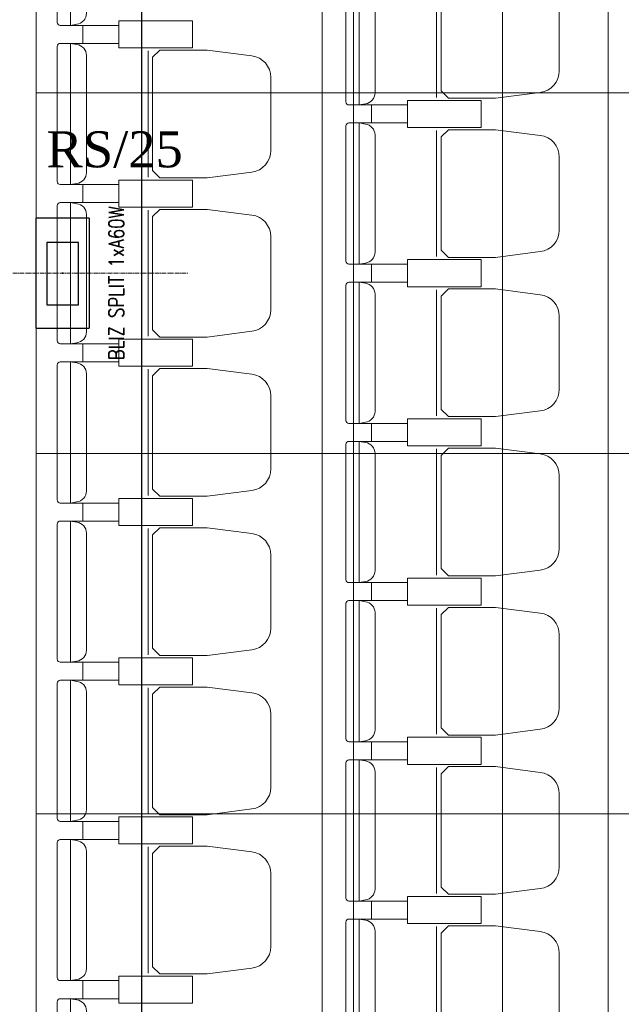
# Model space of a CAD drawing. Header units: centimetres. Extents: x 88729 to 133553, y -16225 to 14174.
# Tile 88 of 231: x 91266 to 91467, y -8063 to -7735. Entities that reach past the tile are written whole.
import ezdxf
from ezdxf.enums import TextEntityAlignment as Align

# ---------------------------------------------------------------- set-up
doc = ezdxf.new("R2010")
doc.units = ezdxf.units.CM
doc.linetypes.add('CENTER2', pattern=[1.125, 0.75, -0.125, 0.125, -0.125])
for name, color, linetype in [('A-OS', 252, 'CENTER2'), ('A-SCIANY', 252, 'Continuous'), ('A-SUFITY', 252, 'Continuous'), ('A-WID', 252, 'Continuous'), ('E_opisy siły', 5, 'Continuous'), ('E_PODKLAD', 7, 'Continuous'), ('E_siła', 5, 'Continuous'), ('R-MET-IWE', 252, 'Continuous')]:
    doc.layers.add(name, color=color, linetype=linetype)
doc.layers.add('E_Istn_pozostaje', color=132, linetype='Continuous', lineweight=25)
doc.styles.add('MM_050', font='romans.shx', dxfattribs={"width": 0.8, "height": 16})
doc.styles.add('old', font='BOOKOS.TTF')
doc.styles.get("Standard").update_dxf_attribs({"font": 'txt.shx'})

# ---------------------------------------------------------------- blocks, each defined once
blk = doc.blocks.new('RLX__5842.P142.7_42W')
at = {"ltscale": 0.1}
for p, q in [((8.8, 18.35), (-8.8, 18.35)), ((-8.8, -18.35), (-8.8, 18.35)), ((8.8, 18.35), (8.8, -18.35)), ((-0.18, 0), (0, 0)), ((0, -0.18), (0, 0.18)), ((0, 0), (0.18, 0)), ((-8.8, -18.35), (8.8, -18.35))]:
    blk.add_line(p, q, dxfattribs=at)
blk.add_lwpolyline([(-5.24, -10.57), (5.24, -10.57), (5.24, 10.21), (-5.24, 10.21)], close=True, dxfattribs=at)
at = {"ltscale": 0.1, "insert": (15.36, -28.96), "char_height": 5, "width": 64.0609, "attachment_point": 1, "rotation": 90, "style": 'MM_050'}
blk.add_mtext('BLIZ SPLIT 1xA60W', dxfattribs=at)
at = {"ltscale": 0.1, "flags": 9}
blk.add_attdef('RLXLUM', (0, 0), '', height=0.1, dxfattribs=at)
blk = doc.blocks.new('E_opis siły')
at = {"layer": 'E_siła', "linetype": 'Continuous', "ltscale": 0.5, "style": 'old', "flags": 4}
blk.add_attdef('OBWÓD', (0, 0), '', height=12, dxfattribs=at)
blk = doc.blocks.new('A$Ce817dbbb')
at = {"color": 252, "lineweight": 9}
for p, q in [((3.3, -18184.52), (3.3, -18226.52)), ((-118.5, -18202.52), (-114.4, -18202.52)), ((-118.5, -18208.52), (-114.4, -18208.52)), ((-92.7, -18211.02), (-92.7, -18253.02)), ((-22.5, -18229.02), (-18.4, -18229.02)), ((-22.5, -18235.02), (-18.4, -18235.02)), ((3.3, -18237.52), (3.3, -18279.52)), ((-118.5, -18255.52), (-114.4, -18255.52)), ((-118.5, -18261.52), (-114.4, -18261.52)), ((-92.7, -18264.02), (-92.7, -18306.02)), ((-22.5, -18282.02), (-18.4, -18282.02)), ((-22.5, -18288.02), (-18.4, -18288.02)), ((3.3, -18290.52), (3.3, -18332.52)), ((-118.5, -18308.52), (-114.4, -18308.52)), ((-118.5, -18314.52), (-114.4, -18314.52)), ((-92.7, -18317.02), (-92.7, -18359.02)), ((-22.5, -18335.02), (-18.4, -18335.02)), ((-22.5, -18341.02), (-18.4, -18341.02)), ((3.3, -18343.52), (3.3, -18385.52)), ((-118.5, -18361.52), (-114.4, -18361.52)), ((-118.5, -18367.52), (-114.4, -18367.52)), ((-92.7, -18370.02), (-92.7, -18412.02)), ((-22.5, -18388.02), (-18.4, -18388.02)), ((-22.5, -18394.02), (-18.4, -18394.02)), ((3.3, -18396.52), (3.3, -18438.52)), ((-118.5, -18414.52), (-114.4, -18414.52)), ((-118.5, -18420.52), (-114.4, -18420.52)), ((-92.7, -18423.02), (-92.7, -18465.02)), ((-22.5, -18441.02), (-18.4, -18441.02)), ((-22.5, -18447.02), (-18.4, -18447.02)), ((3.3, -18449.52), (3.3, -18491.52)), ((-118.5, -18467.52), (-114.4, -18467.52)), ((-118.5, -18473.52), (-114.4, -18473.52)), ((-92.7, -18476.02), (-92.7, -18518.02)), ((-22.5, -18494.02), (-18.4, -18494.02)), ((-22.5, -18500.02), (-18.4, -18500.02)), ((3.3, -18502.52), (3.3, -18544.52)), ((-118.5, -18520.52), (-114.4, -18520.52)), ((-118.5, -18526.52), (-114.4, -18526.52))]:
    blk.add_line(p, q, dxfattribs=at)
for points in [[(-118.5, -18155.52), (-118.5, -18179.02), (-118.5, -18202.52), (-121.9, -18202.52, -0.414214), (-122.9, -18201.52), (-122.9, -18179.02), (-122.9, -18156.52, -0.414214), (-121.9, -18155.52)], [(-22.5, -18182.02), (-22.5, -18205.52), (-22.5, -18229.02), (-25.9, -18229.02, -0.414214), (-26.9, -18228.02), (-26.9, -18205.52), (-26.9, -18183.02, -0.414214), (-25.9, -18182.02)], [(44.1, -18205.52), (44.1, -18193.37, 0.386311), (37.79, -18186.18), (22.93, -18184.27), (7.25, -18184.27), (4.8, -18186.66), (4.8, -18205.52), (4.8, -18224.37), (7.25, -18226.77), (22.93, -18226.77), (37.79, -18224.85, 0.386311), (44.1, -18217.66)], [(-118.5, -18208.52), (-118.5, -18232.02), (-118.5, -18255.52), (-121.9, -18255.52, -0.414214), (-122.9, -18254.52), (-122.9, -18232.02), (-122.9, -18209.52, -0.414214), (-121.9, -18208.52)], [(-51.9, -18232.02), (-51.9, -18219.87, 0.386311), (-58.21, -18212.68), (-73.07, -18210.77), (-88.75, -18210.77), (-91.2, -18213.16), (-91.2, -18232.02), (-91.2, -18250.87), (-88.75, -18253.27), (-73.07, -18253.27), (-58.21, -18251.35, 0.386311), (-51.9, -18244.16)], [(-22.5, -18235.02), (-22.5, -18258.52), (-22.5, -18282.02), (-25.9, -18282.02, -0.414214), (-26.9, -18281.02), (-26.9, -18258.52), (-26.9, -18236.02, -0.414214), (-25.9, -18235.02)], [(44.1, -18258.52), (44.1, -18246.37, 0.386311), (37.79, -18239.18), (22.93, -18237.27), (7.25, -18237.27), (4.8, -18239.66), (4.8, -18258.52), (4.8, -18277.37), (7.25, -18279.77), (22.93, -18279.77), (37.79, -18277.85, 0.386311), (44.1, -18270.66)], [(-118.5, -18261.52), (-118.5, -18285.02), (-118.5, -18308.52), (-121.9, -18308.52, -0.414214), (-122.9, -18307.52), (-122.9, -18285.02), (-122.9, -18262.52, -0.414214), (-121.9, -18261.52)], [(-51.9, -18285.02), (-51.9, -18272.87, 0.386311), (-58.21, -18265.68), (-73.07, -18263.77), (-88.75, -18263.77), (-91.2, -18266.16), (-91.2, -18285.02), (-91.2, -18303.87), (-88.75, -18306.27), (-73.07, -18306.27), (-58.21, -18304.35, 0.386311), (-51.9, -18297.16)], [(-22.5, -18288.02), (-22.5, -18311.52), (-22.5, -18335.02), (-25.9, -18335.02, -0.414214), (-26.9, -18334.02), (-26.9, -18311.52), (-26.9, -18289.02, -0.414214), (-25.9, -18288.02)], [(44.1, -18311.52), (44.1, -18299.37, 0.386311), (37.79, -18292.18), (22.93, -18290.27), (7.25, -18290.27), (4.8, -18292.66), (4.8, -18311.52), (4.8, -18330.37), (7.25, -18332.77), (22.93, -18332.77), (37.79, -18330.85, 0.386311), (44.1, -18323.66)], [(-118.5, -18314.52), (-118.5, -18338.02), (-118.5, -18361.52), (-121.9, -18361.52, -0.414214), (-122.9, -18360.52), (-122.9, -18338.02), (-122.9, -18315.52, -0.414214), (-121.9, -18314.52)], [(-51.9, -18338.02), (-51.9, -18325.87, 0.386311), (-58.21, -18318.68), (-73.07, -18316.77), (-88.75, -18316.77), (-91.2, -18319.16), (-91.2, -18338.02), (-91.2, -18356.87), (-88.75, -18359.27), (-73.07, -18359.27), (-58.21, -18357.35, 0.386311), (-51.9, -18350.16)], [(-22.5, -18341.02), (-22.5, -18364.52), (-22.5, -18388.02), (-25.9, -18388.02, -0.414214), (-26.9, -18387.02), (-26.9, -18364.52), (-26.9, -18342.02, -0.414214), (-25.9, -18341.02)], [(44.1, -18364.52), (44.1, -18352.37, 0.386311), (37.79, -18345.18), (22.93, -18343.27), (7.25, -18343.27), (4.8, -18345.66), (4.8, -18364.52), (4.8, -18383.37), (7.25, -18385.77), (22.93, -18385.77), (37.79, -18383.85, 0.386311), (44.1, -18376.66)], [(-118.5, -18367.52), (-118.5, -18391.02), (-118.5, -18414.52), (-121.9, -18414.52, -0.414214), (-122.9, -18413.52), (-122.9, -18391.02), (-122.9, -18368.52, -0.414214), (-121.9, -18367.52)], [(-51.9, -18391.02), (-51.9, -18378.87, 0.386311), (-58.21, -18371.68), (-73.07, -18369.77), (-88.75, -18369.77), (-91.2, -18372.16), (-91.2, -18391.02), (-91.2, -18409.87), (-88.75, -18412.27), (-73.07, -18412.27), (-58.21, -18410.35, 0.386311), (-51.9, -18403.16)], [(-22.5, -18394.02), (-22.5, -18417.52), (-22.5, -18441.02), (-25.9, -18441.02, -0.414214), (-26.9, -18440.02), (-26.9, -18417.52), (-26.9, -18395.02, -0.414214), (-25.9, -18394.02)], [(44.1, -18417.52), (44.1, -18405.37, 0.386311), (37.79, -18398.18), (22.93, -18396.27), (7.25, -18396.27), (4.8, -18398.66), (4.8, -18417.52), (4.8, -18436.37), (7.25, -18438.77), (22.93, -18438.77), (37.79, -18436.85, 0.386311), (44.1, -18429.66)], [(-118.5, -18420.52), (-118.5, -18444.02), (-118.5, -18467.52), (-121.9, -18467.52, -0.414214), (-122.9, -18466.52), (-122.9, -18444.02), (-122.9, -18421.52, -0.414214), (-121.9, -18420.52)], [(-51.9, -18444.02), (-51.9, -18431.87, 0.386311), (-58.21, -18424.68), (-73.07, -18422.77), (-88.75, -18422.77), (-91.2, -18425.16), (-91.2, -18444.02), (-91.2, -18462.87), (-88.75, -18465.27), (-73.07, -18465.27), (-58.21, -18463.35, 0.386311), (-51.9, -18456.16)], [(-22.5, -18447.02), (-22.5, -18470.52), (-22.5, -18494.02), (-25.9, -18494.02, -0.414214), (-26.9, -18493.02), (-26.9, -18470.52), (-26.9, -18448.02, -0.414214), (-25.9, -18447.02)], [(44.1, -18470.52), (44.1, -18458.37, 0.386311), (37.79, -18451.18), (22.93, -18449.27), (7.25, -18449.27), (4.8, -18451.66), (4.8, -18470.52), (4.8, -18489.37), (7.25, -18491.77), (22.93, -18491.77), (37.79, -18489.85, 0.386311), (44.1, -18482.66)], [(-118.5, -18473.52), (-118.5, -18497.02), (-118.5, -18520.52), (-121.9, -18520.52, -0.414214), (-122.9, -18519.52), (-122.9, -18497.02), (-122.9, -18474.52, -0.414214), (-121.9, -18473.52)], [(-51.9, -18497.02), (-51.9, -18484.87, 0.386311), (-58.21, -18477.68), (-73.07, -18475.77), (-88.75, -18475.77), (-91.2, -18478.16), (-91.2, -18497.02), (-91.2, -18515.87), (-88.75, -18518.27), (-73.07, -18518.27), (-58.21, -18516.35, 0.386311), (-51.9, -18509.16)], [(-22.5, -18500.02), (-22.5, -18523.52), (-22.5, -18547.02), (-25.9, -18547.02, -0.414214), (-26.9, -18546.02), (-26.9, -18523.52), (-26.9, -18501.02, -0.414214), (-25.9, -18500.02)], [(44.1, -18523.52), (44.1, -18511.37, 0.386311), (37.79, -18504.18), (22.93, -18502.27), (7.25, -18502.27), (4.8, -18504.66), (4.8, -18523.52), (4.8, -18542.37), (7.25, -18544.77), (22.93, -18544.77), (37.79, -18542.85, 0.386311), (44.1, -18535.66)], [(-118.5, -18526.52), (-118.5, -18550.02), (-118.5, -18573.52), (-121.9, -18573.52, -0.414214), (-122.9, -18572.52), (-122.9, -18550.02), (-122.9, -18527.52, -0.414214), (-121.9, -18526.52)]]:
    blk.add_lwpolyline(points, format="xyb", close=True, dxfattribs=at)
for points in [[(-118.5, -18155.52), (-116.4, -18155.89, -0.377955), (-113.2, -18159.52), (-113.2, -18179.02), (-113.2, -18198.52, -0.377955), (-116.4, -18202.15), (-118.5, -18202.52)], [(-22.5, -18182.02), (-20.4, -18182.39, -0.377955), (-17.2, -18186.02), (-17.2, -18205.52), (-17.2, -18225.02, -0.377955), (-20.4, -18228.65), (-22.5, -18229.02)], [(-118.5, -18208.52), (-116.4, -18208.89, -0.377955), (-113.2, -18212.52), (-113.2, -18232.02), (-113.2, -18251.52, -0.377955), (-116.4, -18255.15), (-118.5, -18255.52)], [(-22.5, -18235.02), (-20.4, -18235.39, -0.377955), (-17.2, -18239.02), (-17.2, -18258.52), (-17.2, -18278.02, -0.377955), (-20.4, -18281.65), (-22.5, -18282.02)], [(-118.5, -18261.52), (-116.4, -18261.89, -0.377955), (-113.2, -18265.52), (-113.2, -18285.02), (-113.2, -18304.52, -0.377955), (-116.4, -18308.15), (-118.5, -18308.52)], [(-22.5, -18288.02), (-20.4, -18288.39, -0.377955), (-17.2, -18292.02), (-17.2, -18311.52), (-17.2, -18331.02, -0.377955), (-20.4, -18334.65), (-22.5, -18335.02)], [(-118.5, -18314.52), (-116.4, -18314.89, -0.377955), (-113.2, -18318.52), (-113.2, -18338.02), (-113.2, -18357.52, -0.377955), (-116.4, -18361.15), (-118.5, -18361.52)], [(-22.5, -18341.02), (-20.4, -18341.39, -0.377955), (-17.2, -18345.02), (-17.2, -18364.52), (-17.2, -18384.02, -0.377955), (-20.4, -18387.65), (-22.5, -18388.02)], [(-118.5, -18367.52), (-116.4, -18367.89, -0.377955), (-113.2, -18371.52), (-113.2, -18391.02), (-113.2, -18410.52, -0.377955), (-116.4, -18414.15), (-118.5, -18414.52)], [(-22.5, -18394.02), (-20.4, -18394.39, -0.377955), (-17.2, -18398.02), (-17.2, -18417.52), (-17.2, -18437.02, -0.377955), (-20.4, -18440.65), (-22.5, -18441.02)], [(-118.5, -18420.52), (-116.4, -18420.89, -0.377955), (-113.2, -18424.52), (-113.2, -18444.02), (-113.2, -18463.52, -0.377955), (-116.4, -18467.15), (-118.5, -18467.52)], [(-22.5, -18447.02), (-20.4, -18447.39, -0.377955), (-17.2, -18451.02), (-17.2, -18470.52), (-17.2, -18490.02, -0.377955), (-20.4, -18493.65), (-22.5, -18494.02)], [(-118.5, -18473.52), (-116.4, -18473.89, -0.377955), (-113.2, -18477.52), (-113.2, -18497.02), (-113.2, -18516.52, -0.377955), (-116.4, -18520.15), (-118.5, -18520.52)], [(-22.5, -18500.02), (-20.4, -18500.39, -0.377955), (-17.2, -18504.02), (-17.2, -18523.52), (-17.2, -18543.02, -0.377955), (-20.4, -18546.65), (-22.5, -18547.02)], [(-118.5, -18526.52), (-116.4, -18526.89, -0.377955), (-113.2, -18530.52), (-113.2, -18550.02), (-113.2, -18569.52, -0.377955), (-116.4, -18573.15), (-118.5, -18573.52)]]:
    blk.add_lwpolyline(points, format="xyb", dxfattribs=at)
for points in [[(-102.4, -18205.52), (-102.4, -18202.52), (-114.4, -18202.52), (-114.4, -18208.52), (-102.4, -18208.52), (-102.4, -18205.52)], [(-102.4, -18205.52), (-102.4, -18208.52), (-114.4, -18208.52), (-114.4, -18202.52), (-102.4, -18202.52), (-102.4, -18205.52)], [(-6.4, -18232.02), (-6.4, -18229.02), (-18.4, -18229.02), (-18.4, -18235.02), (-6.4, -18235.02), (-6.4, -18232.02)], [(-6.4, -18232.02), (-6.4, -18235.02), (-18.4, -18235.02), (-18.4, -18229.02), (-6.4, -18229.02), (-6.4, -18232.02)], [(-102.4, -18258.52), (-102.4, -18255.52), (-114.4, -18255.52), (-114.4, -18261.52), (-102.4, -18261.52), (-102.4, -18258.52)], [(-102.4, -18258.52), (-102.4, -18261.52), (-114.4, -18261.52), (-114.4, -18255.52), (-102.4, -18255.52), (-102.4, -18258.52)], [(-6.4, -18285.02), (-6.4, -18282.02), (-18.4, -18282.02), (-18.4, -18288.02), (-6.4, -18288.02), (-6.4, -18285.02)], [(-6.4, -18285.02), (-6.4, -18288.02), (-18.4, -18288.02), (-18.4, -18282.02), (-6.4, -18282.02), (-6.4, -18285.02)], [(-102.4, -18311.52), (-102.4, -18308.52), (-114.4, -18308.52), (-114.4, -18314.52), (-102.4, -18314.52), (-102.4, -18311.52)], [(-102.4, -18311.52), (-102.4, -18314.52), (-114.4, -18314.52), (-114.4, -18308.52), (-102.4, -18308.52), (-102.4, -18311.52)], [(-6.4, -18338.02), (-6.4, -18335.02), (-18.4, -18335.02), (-18.4, -18341.02), (-6.4, -18341.02), (-6.4, -18338.02)], [(-6.4, -18338.02), (-6.4, -18341.02), (-18.4, -18341.02), (-18.4, -18335.02), (-6.4, -18335.02), (-6.4, -18338.02)], [(-102.4, -18364.52), (-102.4, -18361.52), (-114.4, -18361.52), (-114.4, -18367.52), (-102.4, -18367.52), (-102.4, -18364.52)], [(-102.4, -18364.52), (-102.4, -18367.52), (-114.4, -18367.52), (-114.4, -18361.52), (-102.4, -18361.52), (-102.4, -18364.52)], [(-6.4, -18391.02), (-6.4, -18394.02), (-18.4, -18394.02), (-18.4, -18388.02), (-6.4, -18388.02), (-6.4, -18391.02)], [(-6.4, -18391.02), (-6.4, -18388.02), (-18.4, -18388.02), (-18.4, -18394.02), (-6.4, -18394.02), (-6.4, -18391.02)], [(-102.4, -18417.52), (-102.4, -18414.52), (-114.4, -18414.52), (-114.4, -18420.52), (-102.4, -18420.52), (-102.4, -18417.52)], [(-102.4, -18417.52), (-102.4, -18420.52), (-114.4, -18420.52), (-114.4, -18414.52), (-102.4, -18414.52), (-102.4, -18417.52)], [(-6.4, -18444.02), (-6.4, -18441.02), (-18.4, -18441.02), (-18.4, -18447.02), (-6.4, -18447.02), (-6.4, -18444.02)], [(-6.4, -18444.02), (-6.4, -18447.02), (-18.4, -18447.02), (-18.4, -18441.02), (-6.4, -18441.02), (-6.4, -18444.02)], [(-102.4, -18470.52), (-102.4, -18473.52), (-114.4, -18473.52), (-114.4, -18467.52), (-102.4, -18467.52), (-102.4, -18470.52)], [(-102.4, -18470.52), (-102.4, -18467.52), (-114.4, -18467.52), (-114.4, -18473.52), (-102.4, -18473.52), (-102.4, -18470.52)], [(-6.4, -18497.02), (-6.4, -18494.02), (-18.4, -18494.02), (-18.4, -18500.02), (-6.4, -18500.02), (-6.4, -18497.02)], [(-6.4, -18497.02), (-6.4, -18500.02), (-18.4, -18500.02), (-18.4, -18494.02), (-6.4, -18494.02), (-6.4, -18497.02)], [(-102.4, -18523.52), (-102.4, -18520.52), (-114.4, -18520.52), (-114.4, -18526.52), (-102.4, -18526.52), (-102.4, -18523.52)], [(-102.4, -18523.52), (-102.4, -18526.52), (-114.4, -18526.52), (-114.4, -18520.52), (-102.4, -18520.52), (-102.4, -18523.52)]]:
    blk.add_lwpolyline(points, dxfattribs=at)
for points in [[(-90.15, -18210.02), (-77.9, -18210.02), (-77.9, -18201.02), (-102.4, -18201.02), (-102.4, -18210.02)], [(-90.15, -18201.02), (-77.9, -18201.02), (-77.9, -18210.02), (-102.4, -18210.02), (-102.4, -18201.02)], [(5.85, -18236.52), (18.1, -18236.52), (18.1, -18227.52), (-6.4, -18227.52), (-6.4, -18236.52)], [(5.85, -18227.52), (18.1, -18227.52), (18.1, -18236.52), (-6.4, -18236.52), (-6.4, -18227.52)], [(-90.15, -18263.02), (-77.9, -18263.02), (-77.9, -18254.02), (-102.4, -18254.02), (-102.4, -18263.02)], [(-90.15, -18254.02), (-77.9, -18254.02), (-77.9, -18263.02), (-102.4, -18263.02), (-102.4, -18254.02)], [(5.85, -18289.52), (18.1, -18289.52), (18.1, -18280.52), (-6.4, -18280.52), (-6.4, -18289.52)], [(5.85, -18280.52), (18.1, -18280.52), (18.1, -18289.52), (-6.4, -18289.52), (-6.4, -18280.52)], [(-90.15, -18316.02), (-77.9, -18316.02), (-77.9, -18307.02), (-102.4, -18307.02), (-102.4, -18316.02)], [(-90.15, -18307.02), (-77.9, -18307.02), (-77.9, -18316.02), (-102.4, -18316.02), (-102.4, -18307.02)], [(5.85, -18342.52), (18.1, -18342.52), (18.1, -18333.52), (-6.4, -18333.52), (-6.4, -18342.52)], [(5.85, -18333.52), (18.1, -18333.52), (18.1, -18342.52), (-6.4, -18342.52), (-6.4, -18333.52)], [(-90.15, -18369.02), (-77.9, -18369.02), (-77.9, -18360.02), (-102.4, -18360.02), (-102.4, -18369.02)], [(-90.15, -18360.02), (-77.9, -18360.02), (-77.9, -18369.02), (-102.4, -18369.02), (-102.4, -18360.02)], [(5.85, -18386.52), (18.1, -18386.52), (18.1, -18395.52), (-6.4, -18395.52), (-6.4, -18386.52)], [(5.85, -18395.52), (18.1, -18395.52), (18.1, -18386.52), (-6.4, -18386.52), (-6.4, -18395.52)], [(-90.15, -18422.02), (-77.9, -18422.02), (-77.9, -18413.02), (-102.4, -18413.02), (-102.4, -18422.02)], [(-90.15, -18413.02), (-77.9, -18413.02), (-77.9, -18422.02), (-102.4, -18422.02), (-102.4, -18413.02)], [(5.85, -18448.52), (18.1, -18448.52), (18.1, -18439.52), (-6.4, -18439.52), (-6.4, -18448.52)], [(5.85, -18439.52), (18.1, -18439.52), (18.1, -18448.52), (-6.4, -18448.52), (-6.4, -18439.52)], [(-90.15, -18466.02), (-77.9, -18466.02), (-77.9, -18475.02), (-102.4, -18475.02), (-102.4, -18466.02)], [(-90.15, -18475.02), (-77.9, -18475.02), (-77.9, -18466.02), (-102.4, -18466.02), (-102.4, -18475.02)], [(5.85, -18501.52), (18.1, -18501.52), (18.1, -18492.52), (-6.4, -18492.52), (-6.4, -18501.52)], [(5.85, -18492.52), (18.1, -18492.52), (18.1, -18501.52), (-6.4, -18501.52), (-6.4, -18492.52)], [(-90.15, -18528.02), (-77.9, -18528.02), (-77.9, -18519.02), (-102.4, -18519.02), (-102.4, -18528.02)], [(-90.15, -18519.02), (-77.9, -18519.02), (-77.9, -18528.02), (-102.4, -18528.02), (-102.4, -18519.02)]]:
    blk.add_lwpolyline(points, close=True, dxfattribs=at)
at = {"layer": 'A-OS', "color": 252, "lineweight": 9, "ltscale": 2}
blk.add_line((-2608.23, -18285.02), (-79.26, -18285.02), dxfattribs=at)
at = {"layer": 'A-SCIANY', "color": 252, "lineweight": 9, "ltscale": 3}
blk.add_line((-129.9, -19011.02), (-129.9, -17554.02), dxfattribs=at)
at = {"layer": 'A-SUFITY', "ltscale": 0.1}
blk.add_line((-94.78, -19011.02), (-94.78, -17554.02), dxfattribs=at)
at = {"layer": 'A-SUFITY', "lineweight": 0, "ltscale": 0.1}
for p, q in [((-34.78, -19011.02), (-34.78, -17554.02)), ((25.22, -19016.02), (25.22, -17554.02)), ((60.34, -19016.02), (60.34, -17554.02)), ((-129.9, -18225.02), (317.1, -18225.02)), ((-129.9, -18345.02), (317.1, -18345.02)), ((-129.9, -18465.02), (317.1, -18465.02))]:
    blk.add_line(p, q, dxfattribs=at)
at = {"layer": 'A-WID', "color": 252, "lineweight": 9}
blk.add_line((-24.4, -19011.02), (-24.4, -17554.02), dxfattribs=at)
at = {"layer": 'R-MET-IWE', "color": 252, "lineweight": 9, "width": 0.75}
for tag, rotation, p in [('0-', 90, (-1139.05, -4143.61)), ('0-', 90, (-1113.05, -4143.61)), ('0-', 90, (-1087.05, -4143.61)), ('2-', 90, (-796.05, -4143.61)), ('2-', 90, (-505.05, -4143.61)), ('0-', 90, (-480.05, -4143.61)), ('0-', 90, (-456.05, -4143.61)), ('2-', 90, (-166.05, -4143.61)), ('2-', 90, (-625.66, -4833.61)), ('2-', 90, (-599.66, -4833.61)), ('2-', 90, (-573.66, -4833.61)), ('0-', 180, (-2169.64, -4848.47)), ('0-', 180, (-2169.64, -4873.47)), ('0-', 180, (-2169.64, -4899.47)), ('-2', 90, (-1661.47, -4961.65)), ('-2', 90, (-1636.47, -4961.65)), ('0-', 270, (-1489.78, -4968.06)), ('0-', 270, (-1464.78, -4968.06)), ('0-', 270, (-1439.78, -4968.06)), ('0-', 270, (-1364.78, -4968.06)), ('0-', 270, (-1339.78, -4968.06)), ('0-', 270, (-1314.78, -4968.06)), ('0-', 270, (328.22, -4968.06)), ('0-', 270, (354.22, -4968.06)), ('0-', 270, (1256.22, -4968.06)), ('0-', 270, (1282.22, -4968.06)), ('0-', 90, (-513.05, -5496.61)), ('0-', 90, (-487.05, -5496.61)), ('K.S.-', 90, (-487.05, -5766.11)), ('0-', 90, (-513.05, -5766.11)), ('1-', 90, (-539.05, -6114.61)), ('0-', 90, (-513.05, -6114.61)), ('0-', 90, (-487.05, -6114.61)), ('0-', 90, (301.95, -6545.61)), ('0-', 90, (327.95, -6545.61)), ('0-', 90, (353.95, -6545.61)), ('0-', 90, (416.11, -6545.61)), ('0-', 90, (1255.95, -6545.61)), ('0-', 90, (1281.95, -6545.61)), ('1-', 90, (2382.95, -6845.61)), ('1-', 90, (2408.95, -6845.61)), ('1-', 90, (2434.95, -6845.61)), ('1-', 90, (2827.95, -6845.61)), ('1-', 90, (2853.95, -6845.61)), ('1-', 90, (2879.95, -6845.61)), ('<-2', 90, (-910.64, -10482.41)), ('2->', 90, (-718.15, -10854.38)), ('2->', 90, (-692.15, -10854.38)), ('2->', 90, (-744.15, -10870.8)), ('-0', 90, (-186.09, -12450.12)), ('1-', 90, (2264.47, -12866.38)), ('1-', 90, (2290.47, -12866.38)), ('1-', 90, (2316.47, -12866.38)), ('1-', 90, (2709.47, -12866.38)), ('1-', 90, (2735.47, -12866.38)), ('1-', 90, (2761.47, -12866.38)), ('<-KL', 90, (-700.01, -16780.91)), ('-0', 90, (-179.94, -18957.53)), ('0->', 90, (-1257.53, -23179.05)), ('0->', 90, (-1231.53, -23179.05)), ('0->', 90, (-1205.53, -23179.05)), ('0->', 90, (-600.53, -23179.05)), ('0->', 90, (-574.53, -23179.05)), ('0->', 90, (-1692.53, -24074.05)), ('0->', 90, (-1666.53, -24074.05)), ('0->', 90, (-1640.53, -24074.05)), ('0->', 90, (-1486.53, -24074.05)), ('0->', 90, (-1460.53, -24074.05)), ('0->', 90, (-1434.53, -24074.05)), ('<-0', 90, (-499.82, -24383.56)), ('<-0', 90, (-298.11, -24383.56)), ('<-0', 180, (-587.12, -25088.86)), ('<-0', 270, (-496.63, -25202.68)), ('<-0', 180, (-1353.25, -25419.36)), ('<-0', 180, (-1187.25, -25444.1)), ('<-0', 90, (-179.61, -25454.22)), ('<-0', 90, (-69.59, -26375.36)), ('<-0', 90, (-43.59, -26375.36))]:
    blk.add_attdef(tag, text='', height=17, rotation=rotation, dxfattribs=at).set_placement(p, align=Align.MIDDLE)
for tag, p in [('2-', (1424.81, -4179.2)), ('2-', (1424.81, -4205.2)), ('K.S.-', (-76.89, -4264.2)), ('KL-', (-613.13, -4292.18)), ('1-', (-613.13, -4312.18)), ('1-', (-613.13, -4332.18)), ('K.S.-', (1414.13, -4333.66)), ('0-', (-70.19, -4341.2)), ('0-', (469.81, -4341.2)), ('1-', (-613.13, -4352.18)), ('0-', (1424.81, -4361.2)), ('0-', (-70.19, -4367.2)), ('1-', (469.81, -4367.2)), ('0-', (1099.81, -4368.2)), ('2-', (1424.81, -4387.2)), ('1-', (-70.19, -4393.2)), ('1-', (469.81, -4393.2)), ('1-', (1099.81, -4394.2)), ('2-', (1424.81, -4413.2)), ('2-', (-70.19, -4419.2)), ('2-', (1099.81, -4420.2)), ('K.S.-', (-76.89, -4445.2)), ('2-', (469.81, -4444.2)), ('2-', (1099.81, -4446.2)), ('2-', (469.81, -4470.2)), ('2-', (-825.19, -4496.2)), ('2-', (-825.19, -4522.2)), ('2-', (-70.19, -4574.2)), ('2-', (-70.19, -4600.2)), ('K.S.-', (1089.13, -4600.66)), ('2-', (1099.81, -4653.2)), ('2-', (-70.19, -4669.2)), ('2-', (1099.81, -4679.2)), ('-1', (1806.78, -4690.78)), ('1-', (-70.19, -4695.2)), ('2-', (1099.81, -4705.2)), ('-1', (1806.78, -4716.3)), ('K.S.-', (-73.2, -4721.2)), ('-1', (1806.78, -4743.07)), ('FR-', (-70.19, -4747.2)), ('0-', (-1066.19, -6382.7)), ('0-', (-1066.19, -6408.7)), ('2-', (1729.81, -6586.2)), ('2-', (1729.81, -6612.2)), ('2-', (1729.81, -6638.2)), ('2-', (1729.81, -6664.2)), ('K.S.-', (469.81, -6788.2)), ('1-', (-962.19, -6915.2)), ('2-', (1729.81, -6923.2)), ('1-', (-460.19, -6923.2)), ('1-', (469.81, -6923.2)), ('2-', (1729.81, -6949.2)), ('1-', (-460.19, -6949.2)), ('1-', (469.81, -6949.2)), ('K.S.-', (2901.81, -6960.2)), ('2-', (1729.81, -6975.2)), ('2-', (1729.81, -7001.2)), ('2-', (-460.19, -7026.2)), ('0-', (469.81, -7026.2)), ('2-', (-460.19, -7052.2)), ('0-', (469.81, -7052.2)), ('2-', (-460.19, -7078.2)), ('2-', (469.81, -7078.2)), ('1-', (2901.81, -7088.2)), ('2-', (469.81, -7104.2)), ('1-', (2901.81, -7114.2)), ('0-', (1729.81, -7131.2)), ('2-', (-460.19, -7141.2)), ('0-', (1729.81, -7157.2)), ('2-', (-460.19, -7167.2)), ('2-', (469.81, -7181.2)), ('2-', (1729.81, -7183.2)), ('0-', (-460.19, -7193.2)), ('2-', (469.81, -7207.2)), ('2-', (1729.81, -7209.2)), ('K.S.-', (-470.87, -7217.66)), ('2-', (469.81, -7233.2)), ('2-', (1729.81, -7235.2)), ('1-', (-460.19, -7245.2)), ('2-', (469.81, -7259.2)), ('2-', (1729.81, -7261.2)), ('2-', (1729.81, -7287.2)), ('2-', (-460.19, -7297.2)), ('2->', (-943.67, -10542.97)), ('-1', (1688.29, -10711.55)), ('-1', (1688.29, -10737.55)), ('-1', (1688.29, -10763.55)), ('<-2', (1685.55, -12605.39)), ('2->', (1611.33, -12636.47)), ('2->', (1611.33, -12658.97)), ('2->', (1590.77, -12684.97)), ('K.S.-', (2783.33, -12980.97)), ('2->', (-578.67, -13046.97)), ('2->', (-578.67, -13072.97)), ('<-2', (-476.88, -13105.94)), ('1-', (2783.33, -13108.97)), ('1-', (2783.33, -13134.97)), ('<-1', (-610.79, -16857.83)), ('<-1', (-610.79, -16877.83)), ('<-1', (1688.29, -17218.96)), ('<-1', (1688.29, -17244.96)), ('<-1', (1688.29, -17270.96)), ('<-1', (-478.91, -18553.43)), ('<-0', (-2287.98, -23879.57)), ('<-0', (-2287.98, -23905.57)), ('<-0', (-2287.98, -23931.57)), ('<-0', (-343.08, -24738.18)), ('<-0', (-478.91, -25059.68))]:
    blk.add_attdef(tag, text='', height=17, dxfattribs=at).set_placement(p, align=Align.MIDDLE)

msp = doc.modelspace()

# ---------------------------------------------------------------- block references
at = {"layer": 'E_Istn_pozostaje', "rotation": 0.0002320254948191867}
msp.add_blockref('RLX__5842.P142.7_42W', (91280.78, -7819.63), dxfattribs=at)
at = {"layer": 'E_opisy siły', "color": 252, "linetype": 'Continuous'}
ref = msp.add_blockref('E_opis siły', (91335.82, -7784.39, -1150), dxfattribs=dict(at, xscale=-1))
ref.add_attrib('OBWÓD', 'RS/25', (91275.4, -7784.39, -1150), dxfattribs={"color": 3, "linetype": 'Continuous', "ltscale": 0.5, "height": 12, "style": 'old'})
at = {"layer": 'E_PODKLAD'}
msp.add_blockref('A$Ce817dbbb', (91401.87, 10465.39), dxfattribs=at)

doc.saveas('drawing.dxf')
